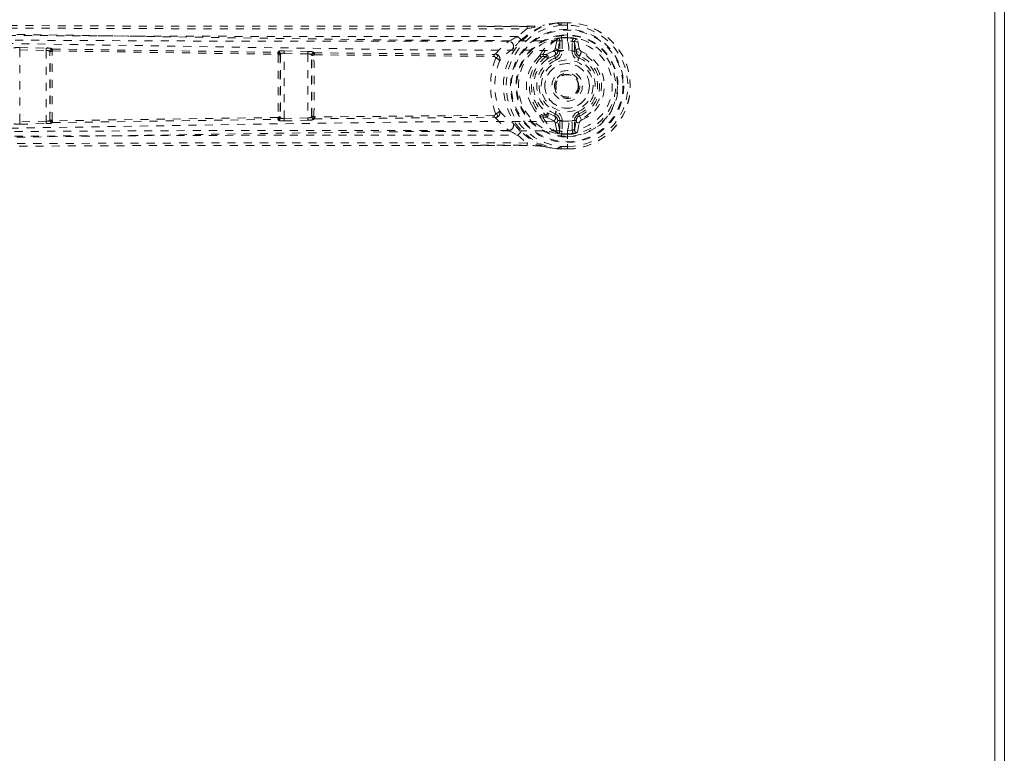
# Model space of a CAD drawing. Header units: inches. Extents: x 43.2 to 90.7, y 26.6 to 74.1.
# Tile 4 of 5: x 78.5 to 90.7, y 42.1 to 51.2. Entities that reach past the tile are written whole.
import ezdxf

# ---------------------------------------------------------------- set-up
doc = ezdxf.new("R2010")
doc.units = ezdxf.units.IN
doc.header["$MEASUREMENT"] = 0
doc.linetypes.add('SLD-Dashed', pattern=[0.075, 0.05, -0.025])
doc.linetypes.add('SLD-Solid', pattern=[0])

msp = doc.modelspace()

# ---------------------------------------------------------------- linework, layer by layer
at = {"color": 7, "linetype": 'SLD-Solid', "lineweight": 15}
for p, q in [((90.695, 26.611), (90.695, 74.111)), ((90.576, 26.729), (90.576, 73.993)), ((90.576, 26.729), (90.576, 73.993))]:
    msp.add_line(p, q, dxfattribs=at)
at = {"color": 7, "linetype": 'SLD-Dashed', "lineweight": 0}
for p, q in [((84.193, 51.097), (84.8, 51.097)), ((84.996, 51.108), (85.014, 51.111)), ((85.173, 51.139), (85.169, 51.139)), ((85.298, 51.14), (85.219, 51.139)), ((85.298, 51.141), (85.22, 51.14)), ((85.22, 51.14), (85.22, 51.14)), ((85.298, 51.111), (85.221, 51.111)), ((85.298, 51.137), (85.298, 51.141)), ((85.298, 51.084), (85.298, 51.137)), ((84.799, 51.068), (84.684, 50.971)), ((85.226, 50.96), (85.224, 50.989)), ((85.224, 50.989), (85.225, 50.989)), ((85.225, 50.989), (85.298, 50.99)), ((85.298, 51.061), (85.298, 51.084)), ((85.298, 50.915), (85.298, 51.061)), ((85.148, 50.819), (85.17, 50.935)), ((85.18, 50.945), (85.17, 50.935)), ((85.178, 50.79), (85.203, 50.919)), ((85.184, 50.948), (85.18, 50.945)), ((85.233, 50.919), (85.203, 50.919)), ((85.203, 50.919), (85.203, 50.79)), ((85.226, 50.959), (85.206, 50.954)), ((85.206, 50.954), (85.222, 50.954)), ((85.222, 50.954), (85.298, 50.955)), ((85.298, 50.96), (85.227, 50.96)), ((85.233, 50.919), (85.233, 50.79)), ((85.298, 50.955), (85.298, 50.96)), ((85.298, 50.915), (85.298, 50.915)), ((85.385, 50.906), (85.355, 50.906)), ((85.355, 50.79), (85.355, 50.906)), ((85.385, 50.906), (85.405, 50.79)), ((85.385, 50.79), (85.385, 50.906)), ((85.444, 50.818), (85.421, 50.937)), ((78.531, 49.917), (78.531, 50.805)), ((78.531, 50.805), (78.858, 50.798)), ((78.532, 50.835), (78.859, 50.828)), ((78.858, 50.798), (78.858, 49.924)), ((78.903, 50.788), (78.904, 50.786)), ((78.903, 49.934), (78.903, 50.788)), ((78.934, 50.818), (78.935, 50.816)), ((81.719, 50.775), (81.723, 50.785)), ((81.749, 50.745), (81.752, 50.756)), ((81.752, 50.756), (81.752, 49.966)), ((81.797, 49.958), (81.797, 50.764)), ((81.797, 50.764), (82.092, 50.756)), ((81.798, 50.794), (82.093, 50.786)), ((82.092, 50.756), (82.092, 49.966)), ((82.093, 50.786), (82.121, 50.784)), ((82.137, 50.743), (82.138, 50.739)), ((82.137, 49.979), (82.137, 50.743)), ((82.168, 50.773), (82.169, 50.769)), ((82.169, 50.769), (84.389, 50.749)), ((82.171, 50.745), (84.391, 50.725)), ((84.392, 50.725), (84.391, 50.725)), ((84.406, 50.753), (84.406, 50.753)), ((84.951, 50.731), (84.971, 50.743)), ((84.995, 50.748), (85.033, 50.748)), ((85.036, 50.724), (84.998, 50.724)), ((85.137, 50.735), (85.05, 50.694)), ((85.137, 50.735), (85.156, 50.747)), ((85.148, 50.708), (85.137, 50.735)), ((85.178, 50.79), (85.203, 50.79)), ((85.233, 50.79), (85.203, 50.79)), ((85.355, 50.79), (85.385, 50.79)), ((85.405, 50.79), (85.385, 50.79)), ((85.448, 50.73), (85.439, 50.708)), ((85.294, 50.205), (85.279, 50.205)), ((85.303, 50.205), (85.294, 50.205)), ((84.391, 49.997), (82.171, 49.977)), ((84.391, 49.997), (84.392, 49.997)), ((84.998, 49.998), (85.036, 49.998)), ((85.05, 50.028), (85.137, 49.987)), ((85.137, 49.987), (85.148, 50.014)), ((85.439, 50.014), (85.448, 49.992)), ((78.858, 49.924), (78.531, 49.917)), ((78.532, 49.887), (78.859, 49.895)), ((78.904, 49.936), (78.903, 49.934)), ((78.934, 49.904), (78.935, 49.907)), ((81.719, 49.948), (81.723, 49.937)), ((81.726, 49.976), (81.726, 49.976)), ((81.752, 49.966), (81.749, 49.977)), ((82.092, 49.966), (81.797, 49.958)), ((81.798, 49.928), (82.093, 49.936)), ((82.093, 49.936), (82.121, 49.938)), ((82.138, 49.983), (82.137, 49.979)), ((82.166, 49.983), (82.166, 49.983)), ((82.168, 49.95), (82.169, 49.954)), ((82.169, 49.954), (84.389, 49.974)), ((84.406, 49.97), (84.406, 49.97)), ((84.971, 49.979), (84.951, 49.991)), ((84.995, 49.975), (85.033, 49.975)), ((85.033, 49.975), (85.126, 49.93)), ((85.148, 49.903), (85.17, 49.787)), ((85.203, 49.803), (85.178, 49.932)), ((85.178, 49.932), (85.203, 49.932)), ((85.203, 49.932), (85.203, 49.803)), ((85.233, 49.932), (85.203, 49.932)), ((85.233, 49.932), (85.233, 49.803)), ((85.355, 49.932), (85.385, 49.932)), ((85.355, 49.816), (85.355, 49.932)), ((85.405, 49.932), (85.385, 49.816)), ((85.405, 49.932), (85.385, 49.932)), ((85.385, 49.816), (85.385, 49.932)), ((85.421, 49.786), (85.444, 49.904)), ((85.448, 49.992), (85.442, 49.989)), ((85.471, 49.938), (85.448, 49.992)), ((84.684, 49.751), (84.799, 49.655)), ((85.17, 49.787), (85.17, 49.787)), ((85.17, 49.787), (85.17, 49.787)), ((85.18, 49.777), (85.17, 49.787)), ((85.18, 49.777), (85.184, 49.775)), ((85.18, 49.777), (85.18, 49.777)), ((85.225, 49.763), (85.199, 49.767)), ((85.203, 49.803), (85.233, 49.803)), ((85.206, 49.769), (85.222, 49.768)), ((85.226, 49.763), (85.206, 49.769)), ((85.222, 49.768), (85.298, 49.768)), ((85.224, 49.733), (85.226, 49.763)), ((85.227, 49.763), (85.298, 49.762)), ((85.298, 49.807), (85.298, 49.807)), ((85.298, 49.807), (85.298, 49.639)), ((85.298, 49.768), (85.298, 49.762)), ((85.298, 49.768), (85.298, 49.768)), ((85.355, 49.816), (85.385, 49.816)), ((85.225, 49.733), (85.224, 49.733)), ((85.298, 49.733), (85.225, 49.733)), ((85.298, 49.639), (85.298, 49.586)), ((84.8, 49.625), (84.226, 49.625)), ((85.173, 49.583), (85.169, 49.583)), ((85.219, 49.584), (85.298, 49.583)), ((85.298, 49.582), (85.22, 49.582)), ((85.22, 49.582), (85.22, 49.582)), ((85.221, 49.612), (85.298, 49.611)), ((85.298, 49.582), (85.298, 49.586))]:
    msp.add_line(p, q, dxfattribs=at)
at = {"color": 7, "linetype": 'SLD-Dashed', "lineweight": 0, "flags": 128}
for points in [[(67.802, 51.138), (68.738, 51.133), (69.71, 51.127), (70.718, 51.12), (71.487, 51.116), (71.589, 51.115), (71.692, 51.114), (71.795, 51.114), (71.898, 51.113), (72.001, 51.112), (72.126, 51.112), (72.492, 51.109), (72.827, 51.107), (73.131, 51.105), (73.402, 51.104), (73.91, 51.101), (74.354, 51.098), (75.012, 51.094), (75.611, 51.09), (76.153, 51.087), (76.761, 51.084), (77.381, 51.08), (78.579, 51.074), (79.855, 51.069), (81.087, 51.066), (82.328, 51.064), (83.578, 51.064), (84.799, 51.068)], [(67.803, 51.168), (72.053, 51.142), (76.302, 51.116), (80.551, 51.097), (84.193, 51.097)], [(84.8, 51.096), (84.522, 51.095), (84.282, 51.094), (84.192, 51.094)], [(84.725, 50.929), (84.848, 51.029), (85.003, 51.11)], [(84.8, 51.097), (84.8, 51.098), (84.8, 51.096), (84.8, 51.094), (84.8, 51.09), (84.8, 51.086), (84.799, 51.081), (84.799, 51.074), (84.799, 51.068)], [(85.169, 51.139), (85.077, 51.126), (85.003, 51.11)], [(85.014, 51.111), (85.008, 51.111), (85.003, 51.11)], [(85.173, 51.139), (85.085, 51.127), (85.014, 51.111)], [(85.22, 51.111), (85.216, 51.112), (85.204, 51.12), (85.2, 51.122), (85.195, 51.123), (85.191, 51.124), (85.189, 51.125), (85.187, 51.126), (85.186, 51.129), (85.185, 51.133), (85.184, 51.134), (85.183, 51.135), (85.179, 51.136), (85.17, 51.137), (85.168, 51.137), (85.168, 51.138), (85.168, 51.138), (85.169, 51.139)], [(85.221, 51.111), (85.22, 51.117), (85.22, 51.123), (85.22, 51.129), (85.22, 51.133), (85.22, 51.137), (85.22, 51.139), (85.22, 51.14), (85.22, 51.14)], [(85.298, 51.141), (85.298, 51.141), (85.298, 51.14), (85.298, 51.138), (85.298, 51.134), (85.298, 51.129), (85.298, 51.124), (85.298, 51.118), (85.298, 51.111)], [(67.897, 51.049), (70.339, 51.052), (72.781, 51.048), (75.222, 51.034), (77.66, 51.008), (79.573, 50.98), (81.485, 50.95), (83.393, 50.925), (85.298, 50.915)], [(84.684, 50.971), (83.926, 50.97), (83.132, 50.97), (82.302, 50.97), (81.435, 50.972), (80.584, 50.975), (79.867, 50.977), (79.182, 50.98), (78.446, 50.984), (77.66, 50.988), (77.418, 50.989), (77.173, 50.991), (76.923, 50.992), (76.705, 50.994), (76.528, 50.995), (76.343, 50.996), (76.149, 50.997), (75.946, 50.998), (75.537, 51.001), (75.096, 51.003), (74.625, 51.006), (74.532, 51.007), (74.509, 51.007), (74.492, 51.007), (74.469, 51.007), (74.439, 51.007), (74.404, 51.008), (74.362, 51.008), (74.216, 51.009), (74.023, 51.01), (73.822, 51.011), (73.587, 51.013), (73.319, 51.014), (73.205, 51.015), (73.085, 51.016), (72.96, 51.017), (72.83, 51.017), (72.747, 51.018), (72.667, 51.018), (71.832, 51.024), (71.028, 51.029), (70.266, 51.033), (69.546, 51.038), (68.869, 51.042)], [(84.573, 50.912), (80.647, 50.915), (76.722, 50.933), (72.795, 50.958), (68.869, 50.982)], [(67.952, 50.94), (70.39, 50.943), (72.826, 50.938), (75.261, 50.923), (77.693, 50.895), (79.603, 50.865), (81.51, 50.834), (83.414, 50.807), (85.316, 50.798)], [(84.406, 50.753), (84.485, 50.838), (84.573, 50.912)], [(85.222, 50.954), (85.23, 50.937), (85.233, 50.919)], [(85.226, 50.959), (85.226, 50.959), (85.226, 50.96)], [(85.355, 50.906), (85.359, 50.93), (85.372, 50.949)], [(78.532, 50.835), (78.532, 50.834), (78.532, 50.832), (78.531, 50.829), (78.531, 50.825), (78.531, 50.821), (78.531, 50.816), (78.531, 50.811), (78.531, 50.805)], [(78.859, 50.828), (78.859, 50.825), (78.859, 50.818), (78.858, 50.808), (78.858, 50.798)], [(78.878, 50.827), (78.873, 50.827), (78.859, 50.826)], [(78.937, 50.793), (78.933, 50.799), (78.928, 50.803), (78.923, 50.806), (78.917, 50.806), (78.912, 50.803), (78.908, 50.799), (78.905, 50.793), (78.904, 50.786)], [(78.935, 50.816), (80.328, 50.795), (81.719, 50.775)], [(78.937, 50.793), (80.33, 50.772), (81.722, 50.751)], [(81.749, 50.745), (81.748, 50.751), (81.746, 50.756), (81.742, 50.76), (81.738, 50.762), (81.733, 50.762), (81.729, 50.76), (81.725, 50.757), (81.722, 50.751)], [(81.726, 50.746), (81.726, 50.747), (81.726, 50.748), (81.725, 50.749), (81.722, 50.751)], [(81.798, 50.794), (81.798, 50.793), (81.798, 50.791), (81.798, 50.788), (81.798, 50.784), (81.798, 50.78), (81.798, 50.775), (81.797, 50.77), (81.797, 50.764)], [(82.093, 50.786), (82.093, 50.783), (82.092, 50.776), (82.092, 50.766), (82.092, 50.756)], [(82.171, 50.745), (82.168, 50.752), (82.163, 50.756), (82.157, 50.758), (82.151, 50.758), (82.146, 50.756), (82.142, 50.752), (82.139, 50.746), (82.138, 50.739)], [(82.171, 50.745), (82.168, 50.743), (82.167, 50.741), (82.166, 50.74), (82.166, 50.739)], [(84.412, 50.705), (84.422, 50.71), (84.429, 50.716), (84.434, 50.724), (84.435, 50.732), (84.432, 50.74), (84.426, 50.746), (84.417, 50.751), (84.406, 50.753)], [(84.637, 50.834), (84.628, 50.824), (84.622, 50.819)], [(84.951, 50.731), (84.885, 50.653), (84.856, 50.6)], [(84.971, 50.743), (84.971, 50.743), (84.995, 50.748)], [(85.033, 50.748), (85.075, 50.77), (85.126, 50.792)], [(85.126, 50.792), (85.143, 50.805), (85.148, 50.819)], [(85.316, 49.924), (85.395, 49.931), (85.472, 49.955), (85.543, 49.996), (85.604, 50.052), (85.653, 50.119), (85.69, 50.195), (85.712, 50.276), (85.72, 50.361), (85.712, 50.446), (85.69, 50.528), (85.653, 50.604), (85.604, 50.671), (85.543, 50.726), (85.472, 50.767), (85.395, 50.791), (85.316, 50.798)], [(85.16, 50.68), (85.157, 50.685), (85.155, 50.691), (85.153, 50.695), (85.152, 50.699), (85.15, 50.703), (85.149, 50.705), (85.148, 50.707), (85.148, 50.708)], [(85.428, 50.68), (85.43, 50.685), (85.432, 50.691), (85.434, 50.695), (85.436, 50.699), (85.437, 50.703), (85.438, 50.705), (85.439, 50.707), (85.439, 50.708)], [(84.856, 50.122), (84.885, 50.069), (84.951, 49.991)], [(84.406, 49.97), (84.417, 49.972), (84.426, 49.976), (84.432, 49.983), (84.435, 49.99), (84.434, 49.998), (84.429, 50.006), (84.422, 50.013), (84.412, 50.017)], [(85.16, 50.042), (85.157, 50.037), (85.155, 50.032), (85.153, 50.027), (85.152, 50.023), (85.15, 50.019), (85.149, 50.017), (85.148, 50.015), (85.148, 50.014)], [(85.428, 50.042), (85.43, 50.037), (85.432, 50.032), (85.434, 50.027), (85.436, 50.023), (85.437, 50.019), (85.438, 50.017), (85.439, 50.015), (85.439, 50.014)], [(85.316, 49.924), (83.38, 49.915), (81.441, 49.888), (79.499, 49.855), (77.555, 49.826), (75.609, 49.803), (73.058, 49.785), (70.506, 49.78), (67.952, 49.782)], [(78.531, 49.917), (78.531, 49.912), (78.531, 49.906), (78.531, 49.901), (78.531, 49.897), (78.531, 49.893), (78.532, 49.89), (78.532, 49.888), (78.532, 49.887)], [(78.858, 49.924), (78.858, 49.914), (78.859, 49.904), (78.859, 49.897), (78.859, 49.895)], [(78.859, 49.897), (78.873, 49.895), (78.878, 49.895)], [(78.904, 49.936), (78.905, 49.929), (78.908, 49.923), (78.912, 49.919), (78.917, 49.917), (78.923, 49.917), (78.928, 49.919), (78.933, 49.923), (78.937, 49.929)], [(78.932, 49.935), (78.932, 49.934), (78.932, 49.933), (78.933, 49.932), (78.937, 49.929)], [(78.935, 49.907), (80.328, 49.927), (81.719, 49.948)], [(81.722, 49.971), (80.33, 49.95), (78.937, 49.929)], [(81.722, 49.971), (81.725, 49.966), (81.729, 49.962), (81.733, 49.96), (81.738, 49.96), (81.742, 49.962), (81.746, 49.966), (81.748, 49.971), (81.749, 49.977)], [(81.797, 49.958), (81.797, 49.953), (81.798, 49.948), (81.798, 49.943), (81.798, 49.938), (81.798, 49.935), (81.798, 49.932), (81.798, 49.93), (81.798, 49.928)], [(82.092, 49.966), (82.092, 49.956), (82.092, 49.946), (82.093, 49.94), (82.093, 49.936)], [(82.138, 49.983), (82.139, 49.976), (82.142, 49.97), (82.146, 49.966), (82.151, 49.964), (82.157, 49.964), (82.163, 49.966), (82.168, 49.971), (82.171, 49.977)], [(82.166, 49.983), (82.166, 49.982), (82.167, 49.981), (82.168, 49.979), (82.171, 49.977)], [(84.406, 49.97), (84.485, 49.885), (84.573, 49.811)], [(84.637, 49.889), (84.628, 49.898), (84.622, 49.904)], [(84.995, 49.975), (84.971, 49.979), (84.971, 49.979)], [(85.126, 49.93), (85.143, 49.917), (85.148, 49.903)], [(67.897, 49.673), (70.339, 49.671), (72.781, 49.675), (75.222, 49.689), (77.66, 49.714), (79.573, 49.742), (81.485, 49.772), (83.393, 49.797), (85.298, 49.807)], [(68.869, 49.741), (72.795, 49.765), (76.722, 49.789), (80.647, 49.808), (84.573, 49.811)], [(68.869, 49.681), (69.481, 49.684), (70.127, 49.688), (70.81, 49.692), (71.527, 49.697), (72.269, 49.701), (72.369, 49.702), (72.469, 49.703), (72.57, 49.703), (72.671, 49.704), (72.773, 49.705), (72.902, 49.705), (73.287, 49.708), (73.63, 49.71), (73.93, 49.712), (74.188, 49.713), (74.33, 49.714), (74.456, 49.715), (74.564, 49.716), (74.654, 49.716), (74.728, 49.717), (74.785, 49.717), (74.915, 49.718), (75.09, 49.719), (75.612, 49.722), (76.094, 49.725), (76.324, 49.726), (76.543, 49.728), (76.752, 49.729), (77.012, 49.731), (77.274, 49.732), (77.53, 49.733), (77.779, 49.735), (78.898, 49.741), (80.088, 49.746), (81.228, 49.75), (82.383, 49.752), (83.546, 49.753), (84.684, 49.751)], [(85.003, 49.613), (84.848, 49.693), (84.725, 49.793)], [(85.233, 49.803), (85.23, 49.785), (85.222, 49.768)], [(85.226, 49.763), (85.226, 49.763), (85.226, 49.763)], [(85.372, 49.773), (85.359, 49.793), (85.355, 49.816)], [(84.799, 49.655), (83.464, 49.658), (82.11, 49.658), (80.732, 49.656), (79.406, 49.651), (78.04, 49.645), (76.674, 49.638), (75.373, 49.631), (74.22, 49.624), (73.414, 49.619), (72.089, 49.61), (70.946, 49.603), (69.856, 49.597), (68.808, 49.59), (67.802, 49.584)], [(84.226, 49.629), (84.469, 49.628), (84.8, 49.627)], [(84.8, 49.625), (84.8, 49.625), (84.8, 49.626), (84.8, 49.628), (84.8, 49.632), (84.8, 49.636), (84.799, 49.642), (84.799, 49.648), (84.799, 49.655)], [(84.226, 49.625), (80.551, 49.625), (76.302, 49.606), (72.053, 49.58), (67.803, 49.554)], [(84.97, 49.616), (84.916, 49.621), (84.8, 49.625)], [(85.014, 49.611), (84.994, 49.614), (84.97, 49.616)], [(85.003, 49.613), (85.008, 49.611), (85.014, 49.611)], [(85.003, 49.613), (85.077, 49.597), (85.169, 49.583)], [(85.173, 49.583), (85.085, 49.596), (85.014, 49.611)], [(85.169, 49.583), (85.168, 49.584), (85.167, 49.585), (85.168, 49.585), (85.17, 49.586), (85.178, 49.587), (85.182, 49.587), (85.183, 49.588), (85.184, 49.59), (85.185, 49.593), (85.186, 49.595), (85.187, 49.596), (85.189, 49.598), (85.196, 49.599), (85.2, 49.6), (85.205, 49.602), (85.212, 49.608), (85.216, 49.61), (85.22, 49.612)], [(85.221, 49.612), (85.22, 49.606), (85.22, 49.599), (85.22, 49.594), (85.22, 49.589), (85.22, 49.585), (85.22, 49.583), (85.22, 49.582), (85.22, 49.582)], [(85.298, 49.611), (85.298, 49.605), (85.298, 49.599), (85.298, 49.593), (85.298, 49.588), (85.298, 49.585), (85.298, 49.582), (85.298, 49.581), (85.298, 49.582)]]:
    msp.add_lwpolyline(points, dxfattribs=at)
at = {"color": 7, "linetype": 'SLD-Dashed', "lineweight": 0}
for radius in [0.7, 0.69, 0.623, 0.32, 0.275, 0.188, 0.157, 0.142, 0.139, 0.138]:
    msp.add_circle((85.294, 50.361), radius, dxfattribs=at)
for centre, radius, start, end in [((85.294, 50.361), 0.788, 99.1184, 260.8816), ((85.294, 50.361), 0.753, 95.5814, 264.4206), ((84.135, 54.803), 3.794, 280.0831, 283.2249), ((84.714, 53.949), 2.855, 271.7277, 275.6805), ((84.823, 52.422), 1.325, 269.0037, 277.5068), ((85.208, 50.706), 0.435, 88.3308, 95.619), ((85.215, 50.317), 0.824, 89.6533, 92.9155), ((85.294, 50.361), 0.78, 270, 89.6863), ((85.294, 50.361), 0.78, 270.3208, 89.6784), ((85.294, 50.361), 0.75, 270.321, 89.679), ((87.936, 44.738), 7.03, 117.5503, 118.5821), ((85.294, 50.361), 0.632, 96.2979, 263.7021), ((84.006, 50.277), 0.97, 42.1784, 45.6407), ((85.294, 50.361), 0.629, 270.4094, 89.5861), ((84.57, 50.851), 0.0608, 328.0522, 87.8245), ((86.296, 49.392), 2.198, 135.6337, 139.0192), ((85.294, 50.361), 0.602, 96.4998, 259.3934), ((85.384, 50.498), 0.491, 114.6711, 151.7222), ((85.386, 50.558), 0.435, 119.8475, 154.193), ((85.213, 50.879), 0.0746, 95.441, 113.3702), ((85.172, 50.92), 0.0305, 359.0128, 67.7955), ((85.294, 50.361), 0.599, 270.4095, 89.5861), ((85.294, 50.361), 0.593, 82.3909, 89.5868), ((84.927, 50.8), 0.389, 359.6803, 17.1664), ((85.298, 50.361), 0.554, 270.0503, 89.9568), ((85.345, 50.745), 0.206, 68.343, 82.3393), ((85.414, 50.907), 0.0299, 77.8919, 181.9539), ((78.51, 50.638), 0.198, 83.7124, 105.5611), ((78.866, 50.724), 0.0743, 59.6684, 95.7187), ((78.872, 50.637), 0.192, 71.161, 93.9051), ((78.933, 50.788), 0.0301, 88.8888, 179.4485), ((78.934, 50.786), 0.0301, 88.8928, 179.4213), ((78.879, 50.782), 0.0252, 358.8196, 9.4689), ((78.926, 50.75), 0.038, 80.8225, 123.5637), ((45.208, 50.361), 33.699, 359.2857, 0.7143), ((78.938, 50.786), 0.00679, 104.3584, 174.5642), ((45.048, 50.361), 33.886, 359.2798, 0.7202), ((78.852, 50.798), 0.0846, 356.8285, 12.2684), ((81.718, 50.745), 0.0301, 0.7964, 88.1093), ((81.643, 50.756), 0.0786, 356.9204, 13.9885), ((81.777, 50.646), 0.149, 81.8515, 111.0508), ((81.722, 50.755), 0.0301, 0.7695, 88.1969), ((117.203, 50.36), 35.479, 179.3768, 180.6206), ((81.73, 50.713), 0.0331, 56.3844, 97.0337), ((115.148, 50.361), 33.401, 179.3485, 180.6515), ((81.776, 50.741), 0.0275, 171.8908, 180.2448), ((81.785, 50.707), 0.0582, 77.5412, 123.766), ((82.099, 50.698), 0.0589, 50.167, 97.008), ((82.125, 50.702), 0.0829, 59.0797, 93.0425), ((82.167, 50.743), 0.0301, 88.5718, 179.127), ((82.168, 50.738), 0.0301, 88.557, 179.0922), ((82.16, 50.697), 0.0426, 81.3748, 119.9066), ((82.105, 50.734), 0.0333, 359.4638, 8.2187), ((48.35, 50.361), 33.791, 359.368, 0.632), ((48.211, 50.361), 33.957, 359.363, 0.6384), ((82.095, 50.749), 0.0768, 356.8784, 14.4018), ((84.391, 50.776), 0.0278, 264.3043, 301.869), ((84.317, 50.728), 0.0745, 357.7883, 15.7773), ((84.387, 50.701), 0.0249, 9.8081, 78.1853), ((84.403, 50.692), 0.0608, 341.8523, 86.6898), ((85.13, 50.094), 0.885, 125.0118, 139.1435), ((85.304, 50.361), 0.451, 126.398, 233.602), ((84.94, 50.688), 0.0441, 37.0553, 75.3821), ((84.998, 50.693), 0.0316, 90.7113, 135.4146), ((84.923, 50.727), 0.0747, 358.1675, 16.2302), ((85.03, 50.717), 0.0305, 310.9342, 84.0484), ((84.962, 50.727), 0.0743, 358.1535, 16.3048), ((85.004, 50.691), 0.0463, 3.6811, 45.736), ((85.12, 50.761), 0.031, 301.753, 80.064), ((85.148, 50.789), 0.0299, 1.0966, 89.1176), ((85.114, 50.79), 0.089, 292.774, 0), ((85.124, 50.79), 0.0543, 306.2285, 359.3814), ((85.114, 50.79), 0.119, 292.7733, 0.0009), ((85.474, 50.79), 0.119, 180.0012, 247.2263), ((85.474, 50.79), 0.089, 180, 247.226), ((85.435, 50.789), 0.0301, 72.3817, 178.544), ((85.476, 50.796), 0.0714, 184.735, 247.153), ((85.489, 50.827), 0.0456, 191.3992, 247.4273), ((80.743, 52.738), 5.116, 336.8933, 337.5578), ((85.294, 50.361), 0.4, 292.774, 67.226), ((85.294, 50.361), 0.459, 292.774, 67.226), ((85.311, 50.361), 0.963, 159.0613, 200.9481), ((85.242, 50.361), 0.841, 158.2532, 201.7498), ((84.39, 50.62), 0.0884, 37.1341, 75.7093), ((85.326, 50.361), 0.498, 134.7107, 225.2893), ((85.289, 50.361), 0.41, 125.7171, 234.3047), ((85.294, 50.361), 0.376, 112.774, 247.226), ((85.294, 50.361), 0.346, 112.7738, 247.2262), ((85.294, 50.361), 0.275, 0.0001, 179.9999), ((85.294, 50.361), 0.346, 292.7742, 67.2258), ((85.294, 50.361), 0.376, 292.774, 67.226), ((85.26, 50.361), 0.47, 149.4271, 210.6381), ((85.294, 50.361), 0.275, 180.0001, 359.9999), ((85.294, 50.361), 0.156, 155.0098, 200.1679), ((84.317, 49.994), 0.0746, 344.2395, 2.2078), ((84.386, 50.022), 0.026, 283.3932, 348.5652), ((84.403, 50.03), 0.0608, 273.31, 18.1479), ((84.39, 50.103), 0.0884, 284.282, 322.8747), ((85.13, 50.628), 0.885, 220.8586, 234.9881), ((84.94, 50.034), 0.0441, 284.6137, 322.9484), ((84.998, 50.03), 0.0316, 224.5905, 269.2842), ((84.923, 49.996), 0.0746, 343.7622, 1.84), ((85.03, 50.005), 0.0305, 275.9536, 49.0129), ((84.962, 49.996), 0.0744, 343.7098, 1.843), ((85.003, 50.031), 0.0466, 314.3483, 356.1391), ((85.114, 49.932), 0.089, 360, 67.226), ((85.114, 49.932), 0.119, 359.9989, 67.2268), ((85.474, 49.932), 0.119, 112.7736, 179.999), ((85.474, 49.932), 0.089, 112.774, 180), ((78.51, 50.084), 0.198, 254.4388, 276.2876), ((78.866, 49.998), 0.0743, 264.2811, 300.3317), ((78.872, 50.086), 0.192, 266.0942, 288.8397), ((78.933, 49.934), 0.0301, 180.5513, 271.1114), ((78.877, 49.941), 0.0279, 351.0427, 0.6778), ((78.934, 49.937), 0.0301, 180.5786, 271.1071), ((78.926, 49.973), 0.038, 236.4363, 279.1769), ((78.852, 49.925), 0.0846, 347.7316, 3.1714), ((81.718, 49.978), 0.0301, 271.8928, 359.1992), ((81.643, 49.967), 0.0786, 346.0114, 3.0797), ((81.72, 49.977), 0.00598, 286.9226, 353.9334), ((81.722, 49.967), 0.0301, 271.7887, 359.2449), ((81.777, 50.076), 0.149, 248.9492, 278.1485), ((81.73, 50.009), 0.0331, 262.9663, 303.6141), ((81.773, 49.981), 0.0251, 179.3892, 188.5176), ((81.785, 50.015), 0.0582, 236.2347, 282.4585), ((82.099, 50.024), 0.0589, 262.9907, 309.8339), ((82.125, 50.021), 0.0829, 266.9554, 300.9224), ((82.167, 49.98), 0.0301, 180.8725, 271.4287), ((82.109, 49.988), 0.0295, 351.2252, 1.0996), ((82.16, 50.025), 0.0426, 240.0919, 278.625), ((82.168, 49.984), 0.0301, 180.9081, 271.4425), ((82.095, 49.973), 0.0768, 345.5986, 3.1213), ((84.391, 49.944), 0.0299, 59.4632, 94.3771), ((84.57, 49.871), 0.0608, 272.1738, 31.9476), ((86.298, 51.332), 2.201, 220.9833, 224.3642), ((85.378, 50.218), 0.483, 207.9637, 245.8045), ((85.386, 50.164), 0.434, 205.8001, 240.152), ((85.12, 49.961), 0.031, 279.9965, 58.1943), ((85.113, 49.927), 0.0647, 4.7218, 68.8831), ((85.148, 49.933), 0.0299, 270.8838, 358.902), ((84.957, 49.917), 0.358, 342.1165, 1.0935), ((85.476, 49.926), 0.0716, 118.9465, 175.1694), ((85.435, 49.933), 0.0301, 181.4517, 287.6235), ((85.489, 49.895), 0.0457, 112.6573, 168.5163), ((87.926, 55.964), 7.008, 241.4163, 242.4515), ((84.006, 50.445), 0.97, 314.3589, 317.8218), ((85.172, 49.803), 0.0305, 292.2044, 0.9873), ((85.221, 49.875), 0.107, 249.3725, 261.8156), ((85.294, 50.361), 0.593, 270.4056, 277.6091), ((85.345, 49.977), 0.206, 277.6613, 291.6567), ((85.414, 49.815), 0.0299, 178.0466, 282.1078), ((84.135, 45.918), 3.796, 76.7757, 79.9165), ((84.702, 46.531), 3.097, 85.0393, 88.2137), ((85, 44.81), 4.779, 87.3571, 87.9629), ((85.215, 50.386), 0.804, 267.0454, 270.3858)]:
    msp.add_arc(centre, radius, start, end, dxfattribs=at)

doc.saveas('drawing.dxf')
